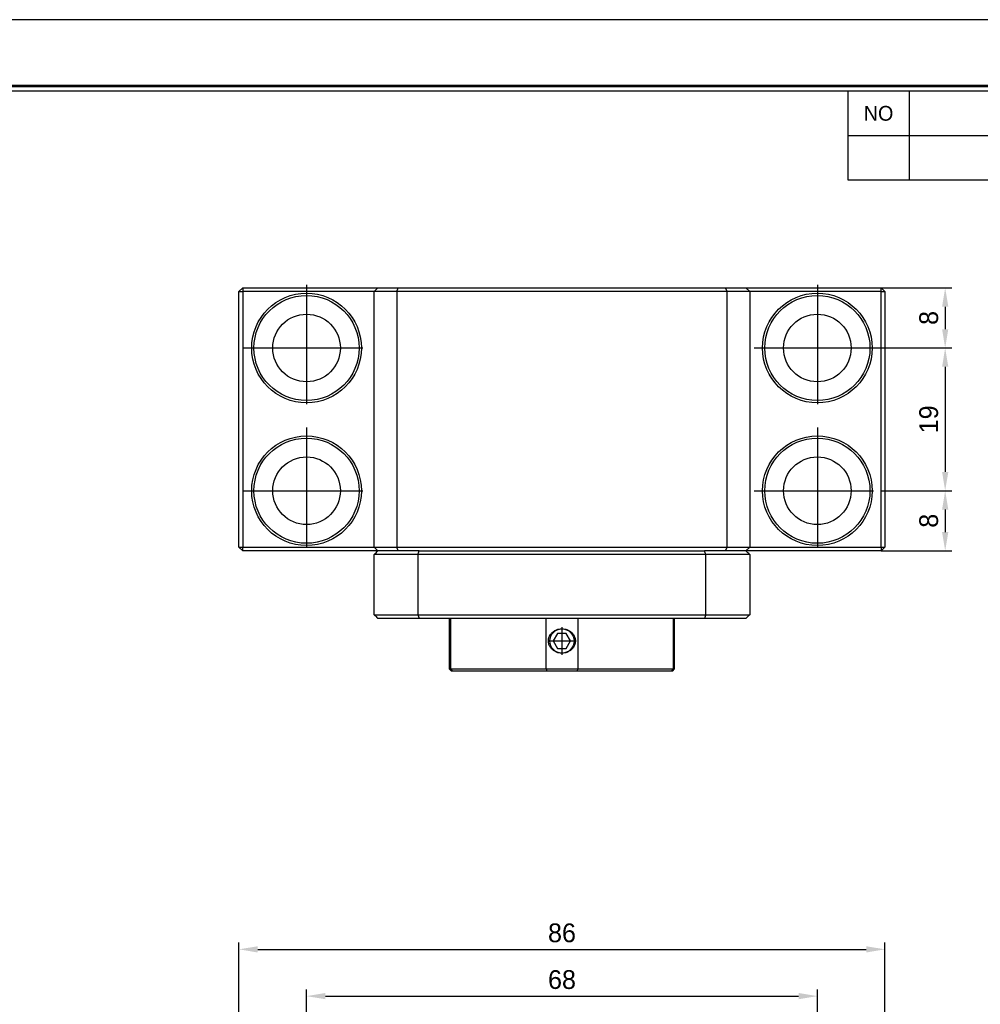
# Model space of a CAD drawing. Header units: millimetres. Extents: x 0 to 404, y 0 to 286.
# Tile 3 of 4: x 148 to 276, y 154 to 286. Entities that reach past the tile are written whole.
import ezdxf
from ezdxf.enums import TextEntityAlignment as Align

# ---------------------------------------------------------------- set-up
doc = ezdxf.new("R2010")
doc.units = ezdxf.units.MM
doc.linetypes.add('CENTER', pattern=[50.8, 31.75, -6.35, 6.35, -6.35])
doc.layers.get('DEFPOINTS').update_dxf_attribs({"linetype": 'CONTINUOUS'})
for name, color, linetype in [('center', 1, 'CENTER'), ('L1', 7, 'CONTINUOUS'), ('OUTLINE', 7, 'CONTINUOUS')]:
    doc.layers.add(name, color=color, linetype=linetype)
doc.dimstyles.get("Standard").update_dxf_attribs({"dimtxt": 2.5, "dimasz": 2.5, "dimexe": 0.9, "dimexo": 0, "dimgap": 0.9, "dimtad": 1, "dimdec": 3, "dimzin": 11, "dimdsep": 46, "dimtxsty": 'Standard', "dimcen": 0, "dimclrd": 5, "dimclre": 5, "dimclrt": 3, "dimadec": 0, "dimazin": 0, "dimtfac": 0.6, "dimtdec": 3, "dimtmove": 0, "dimatfit": 3, "dimfxl": 0, "dimtolj": 1, "dimtzin": 11, "dimarcsym": 0})

# ---------------------------------------------------------------- blocks, each defined once
blk = doc.blocks.new('표제란')
at = {"layer": 'L1', "color": 0}
blk.add_line((297, 210), (0, 210), dxfattribs=at)
at = {"layer": 'L1'}
for p, q in [((190, 203), (190, 194.336)), ((196, 203), (196, 194.336)), ((190, 198.668), (290, 198.668)), ((190, 194.336), (290, 194.336))]:
    blk.add_line(p, q, dxfattribs=at)
at = {"layer": 'L1', "const_width": 0.25}
blk.add_lwpolyline([(290.5, 6.5), (290.5, 203.5), (10, 203.5), (10, 6.5)], close=True, dxfattribs=at)
at = {"layer": 'L1'}
blk.add_lwpolyline([(290, 7), (290, 203), (10.5, 203), (10.5, 7)], close=True, dxfattribs=at)
blk.add_text('NO', height=1.444, dxfattribs=at).set_placement((193, 200.834), align=Align.MIDDLE_CENTER)
for tag, p in [('필렛', (179.25, 10.9)), ('모따기', (179.25, 8.3))]:
    blk.add_attdef(tag, text='', height=1.15, dxfattribs=at).set_placement(p, align=Align.MIDDLE_LEFT)
at = {"layer": 'OUTLINE', "ltscale": 0.5}
for tag, p, height in [('TITLE', (237.166, 24.406), 2.5), ('도번', (251.181, 15.642), 2.5), ('SCALE', (253.781, 9.553), 1.2), ('DATE', (277.02, 9.511), 1.2)]:
    blk.add_attdef(tag, p, '', height=height, dxfattribs=at)
blk = doc.blocks.new('*D39')
at = {"layer": 'DEFPOINTS', "color": 0}
for p in [(254.3, 155.58), (186.3, 128.32), (254.3, 127.24)]:
    blk.add_point(p, dxfattribs=at)
at = {"layer": 'OUTLINE', "color": 5, "lineweight": -2}
for p, q in [((186.3, 128.32), (186.3, 156.48)), ((254.3, 127.24), (254.3, 156.48)), ((188.8, 155.58), (251.8, 155.58))]:
    blk.add_line(p, q, dxfattribs=at)
at = {"layer": 'OUTLINE', "color": 5}
for points in [[(188.8, 156), (188.8, 155.17), (186.3, 155.58)], [(251.8, 156), (251.8, 155.17), (254.3, 155.58)]]:
    blk.add_solid(points, dxfattribs=at)
at = {"layer": 'OUTLINE', "color": 3, "insert": (220.3, 157.77), "char_height": 2.5, "attachment_point": 5}
blk.add_mtext('\\A1;68', dxfattribs=at)
blk = doc.blocks.new('*D40')
at = {"layer": 'DEFPOINTS', "color": 0}
for p in [(263.3, 161.81), (177.3, 126.74), (263.3, 126.74)]:
    blk.add_point(p, dxfattribs=at)
at = {"layer": 'OUTLINE', "color": 5, "lineweight": -2}
for p, q in [((177.3, 126.74), (177.3, 162.71)), ((263.3, 126.74), (263.3, 162.71)), ((179.8, 161.81), (260.8, 161.81))]:
    blk.add_line(p, q, dxfattribs=at)
at = {"layer": 'OUTLINE', "color": 5}
for points in [[(179.8, 162.22), (179.8, 161.39), (177.3, 161.81)], [(260.8, 162.22), (260.8, 161.39), (263.3, 161.81)]]:
    blk.add_solid(points, dxfattribs=at)
at = {"layer": 'OUTLINE', "color": 3, "insert": (220.3, 163.99), "char_height": 2.5, "attachment_point": 5}
blk.add_mtext('\\A1;86', dxfattribs=at)
blk = doc.blocks.new('*D46')
at = {"layer": 'DEFPOINTS', "color": 0}
for p in [(262.8, 249.86), (261.6, 241.86), (271.31, 241.86)]:
    blk.add_point(p, dxfattribs=at)
at = {"layer": 'OUTLINE', "color": 5, "lineweight": -2}
for p, q in [((262.8, 249.86), (272.21, 249.86)), ((271.31, 247.36), (271.31, 244.36)), ((261.6, 241.86), (272.21, 241.86))]:
    blk.add_line(p, q, dxfattribs=at)
at = {"layer": 'OUTLINE', "color": 5}
for points in [[(270.9, 247.36), (271.73, 247.36), (271.31, 249.86)], [(270.9, 244.36), (271.73, 244.36), (271.31, 241.86)]]:
    blk.add_solid(points, dxfattribs=at)
at = {"layer": 'OUTLINE', "color": 3, "insert": (269.13, 245.86), "char_height": 2.5, "attachment_point": 5, "rotation": 90}
blk.add_mtext('\\A1;8', dxfattribs=at)
blk = doc.blocks.new('*D47')
at = {"layer": 'DEFPOINTS', "color": 0}
for p in [(263.3, 241.86), (262.69, 222.86), (271.31, 222.86)]:
    blk.add_point(p, dxfattribs=at)
at = {"layer": 'OUTLINE', "color": 5, "lineweight": -2}
for p, q in [((263.3, 241.86), (272.21, 241.86)), ((271.31, 239.36), (271.31, 225.36)), ((262.69, 222.86), (272.21, 222.86))]:
    blk.add_line(p, q, dxfattribs=at)
at = {"layer": 'OUTLINE', "color": 5}
for points in [[(270.9, 239.36), (271.73, 239.36), (271.31, 241.86)], [(270.9, 225.36), (271.73, 225.36), (271.31, 222.86)]]:
    blk.add_solid(points, dxfattribs=at)
at = {"layer": 'OUTLINE', "color": 3, "insert": (269.13, 232.36), "char_height": 2.5, "attachment_point": 5, "rotation": 90}
blk.add_mtext('\\A1;19', dxfattribs=at)
blk = doc.blocks.new('*D48')
at = {"layer": 'DEFPOINTS', "color": 0}
for p in [(262.69, 222.86), (262.8, 214.86), (271.31, 214.86)]:
    blk.add_point(p, dxfattribs=at)
at = {"layer": 'OUTLINE', "color": 5, "lineweight": -2}
for p, q in [((262.69, 222.86), (272.21, 222.86)), ((271.31, 220.36), (271.31, 217.36)), ((262.8, 214.86), (272.21, 214.86))]:
    blk.add_line(p, q, dxfattribs=at)
at = {"layer": 'OUTLINE', "color": 5}
for points in [[(270.9, 220.36), (271.73, 220.36), (271.31, 222.86)], [(270.9, 217.36), (271.73, 217.36), (271.31, 214.86)]]:
    blk.add_solid(points, dxfattribs=at)
at = {"layer": 'OUTLINE', "color": 3, "insert": (269.13, 218.86), "char_height": 2.5, "attachment_point": 5, "rotation": 90}
blk.add_mtext('\\A1;8', dxfattribs=at)

msp = doc.modelspace()

# ---------------------------------------------------------------- linework, layer by layer
at = {"layer": 'center', "ltscale": 0.5}
for p, q in [((186.2961, 250.254), (186.2961, 233.464)), ((254.2961, 250.254), (254.2961, 233.464)), ((177.9011, 241.859), (194.6911, 241.859)), ((245.9011, 241.859), (262.6911, 241.859)), ((186.2961, 231.254), (186.2961, 214.464)), ((254.2961, 231.254), (254.2961, 214.464)), ((177.9011, 222.859), (194.6911, 222.859)), ((245.9011, 222.859), (262.6911, 222.859))]:
    msp.add_line(p, q, dxfattribs=at)
at = {"layer": 'center'}
for p, q in [((220.2961, 204.7105), (220.2961, 201.0075)), ((218.4446, 202.859), (222.1476, 202.859))]:
    msp.add_line(p, q, dxfattribs=at)
at = {"layer": 'OUTLINE'}
for p, q in [((177.7961, 249.859), (177.2961, 249.359)), ((177.2961, 249.359), (177.7961, 249.359)), ((177.2961, 215.359), (177.2961, 249.359)), ((177.7961, 249.859), (177.7961, 249.359)), ((177.7961, 249.859), (195.7961, 249.859)), ((195.2961, 249.359), (177.7961, 249.359)), ((177.7961, 249.359), (177.7961, 215.359)), ((195.7961, 249.859), (195.2961, 249.359)), ((198.2961, 249.359), (195.2961, 249.359)), ((195.2961, 215.359), (195.2961, 249.359)), ((195.7961, 249.859), (198.5032, 249.859)), ((198.2961, 249.359), (198.5032, 249.859)), ((242.2961, 249.359), (198.2961, 249.359)), ((198.2961, 249.359), (198.2961, 215.359)), ((198.5032, 249.859), (242.089, 249.859)), ((242.2961, 249.359), (242.089, 249.859)), ((242.089, 249.859), (244.7961, 249.859)), ((245.2961, 249.359), (242.2961, 249.359)), ((242.2961, 215.359), (242.2961, 249.359)), ((245.2961, 249.359), (244.7961, 249.859)), ((244.7961, 249.859), (262.7961, 249.859)), ((245.2961, 249.359), (245.2961, 215.359)), ((262.7961, 249.359), (245.2961, 249.359)), ((262.7961, 249.359), (262.7961, 249.859)), ((263.2961, 249.359), (262.7961, 249.859)), ((262.7961, 215.359), (262.7961, 249.359)), ((262.7961, 249.359), (263.2961, 249.359)), ((263.2961, 249.359), (263.2961, 215.359)), ((177.2961, 215.359), (177.7961, 215.359)), ((177.2961, 215.359), (177.7961, 214.859)), ((177.7961, 215.359), (195.2961, 215.359)), ((177.7961, 214.859), (177.7961, 215.359)), ((195.2961, 215.359), (198.2961, 215.359)), ((195.7961, 214.859), (195.2961, 215.359)), ((198.2961, 215.359), (242.2961, 215.359)), ((198.5032, 214.859), (198.2961, 215.359)), ((242.089, 214.859), (242.2961, 215.359)), ((242.2961, 215.359), (245.2961, 215.359)), ((245.2961, 215.359), (244.7961, 214.859)), ((245.2961, 215.359), (262.7961, 215.359)), ((262.7961, 215.359), (263.2961, 215.359)), ((262.7961, 215.359), (262.7961, 214.859)), ((262.7961, 214.859), (263.2961, 215.359)), ((195.7961, 214.859), (177.7961, 214.859)), ((201.1324, 214.359), (195.2961, 214.359)), ((195.2961, 206.359), (195.2961, 214.359)), ((198.5032, 214.859), (195.7961, 214.859)), ((201.3027, 214.859), (198.5032, 214.859)), ((239.4599, 214.359), (201.1324, 214.359)), ((201.1324, 214.359), (201.1324, 206.359)), ((201.3027, 214.859), (239.2896, 214.859)), ((242.089, 214.859), (239.2896, 214.859)), ((245.2961, 214.359), (239.4599, 214.359)), ((239.4599, 206.359), (239.4599, 214.359)), ((244.7961, 214.859), (242.089, 214.859)), ((262.7961, 214.859), (244.7961, 214.859)), ((245.2961, 214.359), (245.2961, 206.359)), ((195.2961, 206.359), (201.1324, 206.359)), ((198.3758, 205.859), (195.7961, 205.859)), ((201.3027, 205.859), (198.3758, 205.859)), ((201.1324, 206.359), (239.4599, 206.359)), ((239.2896, 205.859), (201.3027, 205.859)), ((205.2961, 205.859), (205.2961, 199.159)), ((205.4469, 205.859), (205.4469, 199.159)), ((218.1748, 199.159), (218.1748, 205.859)), ((222.4175, 205.859), (222.4175, 199.159)), ((235.1454, 199.159), (235.1454, 205.859)), ((235.2961, 199.159), (235.2961, 205.859)), ((242.2164, 205.859), (239.2896, 205.859)), ((239.4599, 206.359), (245.2961, 206.359)), ((244.7961, 205.859), (242.2164, 205.859)), ((219.7188, 203.859), (219.1414, 202.859)), ((220.8735, 203.859), (219.7188, 203.859)), ((221.4508, 202.859), (220.8735, 203.859)), ((219.1414, 202.859), (219.7188, 201.859)), ((219.7188, 201.859), (220.8735, 201.859)), ((220.8735, 201.859), (221.4508, 202.859)), ((205.2961, 199.159), (205.5961, 198.859)), ((205.2961, 199.159), (205.4469, 199.159)), ((205.4469, 199.159), (218.1748, 199.159)), ((205.7301, 198.859), (205.5961, 198.859)), ((218.3158, 198.859), (205.7301, 198.859)), ((218.1748, 199.159), (222.4175, 199.159)), ((222.2764, 198.859), (218.3158, 198.859)), ((234.8621, 198.859), (222.2764, 198.859)), ((222.4175, 199.159), (235.1454, 199.159)), ((234.9961, 198.859), (234.8621, 198.859)), ((234.9961, 198.859), (235.2961, 199.159)), ((235.1454, 199.159), (235.2961, 199.159))]:
    msp.add_line(p, q, dxfattribs=at)
for centre, radius in [((186.2961, 241.859), 7.3), ((254.2961, 241.859), 7.3), ((186.2961, 241.859), 7), ((254.2961, 241.859), 7), ((186.2961, 241.859), 4.5), ((254.2961, 241.859), 4.5), ((186.2961, 222.859), 7.3), ((186.2961, 222.859), 7), ((254.2961, 222.859), 7.3), ((254.2961, 222.859), 7), ((186.2961, 222.859), 4.5), ((254.2961, 222.859), 4.5), ((220.2961, 202.859), 1.61)]:
    msp.add_circle(centre, radius, dxfattribs=at)
for points in [[(195.2961, 214.359), (195.4628, 214.5257), (195.6295, 214.6924), (195.7961, 214.859)], [(201.1324, 214.359), (201.1889, 214.5257), (201.2457, 214.6924), (201.3027, 214.859)], [(239.4599, 214.359), (239.4034, 214.5257), (239.3466, 214.6924), (239.2896, 214.859)], [(245.2961, 214.359), (245.1294, 214.5257), (244.9628, 214.6924), (244.7961, 214.859)], [(195.2961, 206.359), (195.4628, 206.1923), (195.6295, 206.0256), (195.7961, 205.859)], [(201.1324, 206.359), (201.1889, 206.1923), (201.2457, 206.0256), (201.3027, 205.859)], [(239.4599, 206.359), (239.4034, 206.1923), (239.3466, 206.0256), (239.2896, 205.859)], [(245.2961, 206.359), (245.1294, 206.1923), (244.9628, 206.0256), (244.7961, 205.859)], [(205.4469, 199.159), (205.5412, 199.059), (205.6356, 198.959), (205.7301, 198.859)], [(218.1748, 199.159), (218.222, 199.059), (218.269, 198.959), (218.3158, 198.859)], [(222.4175, 199.159), (222.3703, 199.059), (222.3233, 198.959), (222.2764, 198.859)], [(235.1454, 199.159), (235.0511, 199.059), (234.9567, 198.959), (234.8621, 198.859)]]:
    msp.add_open_spline(points, degree=3, dxfattribs=at)
for points, knots in [([(219.4641, 204.2839), (219.5894, 204.357), (219.7257, 204.414), (220.005, 204.4895), (220.152, 204.5091), (220.4419, 204.5089), (220.5872, 204.4897), (220.8688, 204.4133), (221.0022, 204.3574), (221.1282, 204.2839)], [0, 0, 0, 0, 0.25, 0.25, 0.5, 0.5, 0.75, 0.75, 1, 1, 1, 1]), ([(219.4641, 201.4341), (219.3275, 201.4987), (219.1977, 201.5805), (218.9662, 201.7714), (218.861, 201.8836), (218.6876, 202.1306), (218.6192, 202.2643), (218.5237, 202.5547), (218.4993, 202.704), (218.4983, 203.1594), (218.5995, 203.4612), (218.8599, 203.8332), (218.9658, 203.9464), (219.2002, 204.1394), (219.3275, 204.2193), (219.4641, 204.2839)], [0, 0, 0, 0, 0.125, 0.125, 0.25, 0.25, 0.375, 0.375, 0.5, 0.5, 0.75, 0.75, 0.875, 0.875, 1, 1, 1, 1]), ([(221.1282, 204.2839), (221.264, 204.2197), (221.3939, 204.1381), (221.6268, 203.946), (221.7295, 203.8367), (221.9042, 203.5885), (221.9733, 203.4526), (222.0676, 203.1666), (222.0929, 203.0134), (222.0937, 202.7118), (222.0692, 202.5585), (221.9759, 202.271), (221.9061, 202.1331), (221.7329, 201.8854), (221.6278, 201.773), (221.3946, 201.5804), (221.2656, 201.4991), (221.1282, 201.4341)], [0, 0, 0, 0, 0.125, 0.125, 0.25, 0.25, 0.375, 0.375, 0.5, 0.5, 0.625, 0.625, 0.75, 0.75, 0.875, 0.875, 1, 1, 1, 1]), ([(221.1282, 201.4341), (221.0023, 201.3606), (220.869, 201.3048), (220.5878, 201.2285), (220.4419, 201.2089), (220.1486, 201.2091), (220.0052, 201.2284), (219.7248, 201.3043), (219.5889, 201.3613), (219.4641, 201.4341)], [0, 0, 0, 0, 0.25, 0.25, 0.5, 0.5, 0.75, 0.75, 1, 1, 1, 1])]:
    msp.add_open_spline(points, degree=3, knots=knots, dxfattribs=at)

# ---------------------------------------------------------------- block references
at = {"layer": 'OUTLINE', "xscale": 1.3598171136, "yscale": 1.3598171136, "zscale": 1.3598171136}
msp.add_blockref('표제란', (0, 0), dxfattribs=at)

# ---------------------------------------------------------------- dimensions: what is measured, and where the dimension line sits
at = {"layer": 'OUTLINE'}
for base, p1, p2, picture, middle in [((271.3126, 241.859), (262.7961, 249.859), (261.5961, 241.859), '*D46', (269.1309, 245.859)), ((271.3126, 222.859), (263.2961, 241.859), (262.6911, 222.859), '*D47', (269.1276, 232.359)), ((271.3126, 214.859), (262.6911, 222.859), (262.7961, 214.859), '*D48', (269.1309, 218.859))]:
    dim = msp.add_linear_dim(base=base, p1=p1, p2=p2, angle=90, dimstyle='Standard', dxfattribs=at)
    dim.commit()
    dim.dimension.update_dxf_attribs({"geometry": picture, "text_midpoint": middle})
for base, p1, p2, picture, middle in [((263.2961, 161.8069), (177.2961, 126.7444), (263.2961, 126.7444), '*D40', (220.2961, 163.9885)), ((254.2961, 155.5844), (186.2961, 128.3227), (254.2961, 127.2444), '*D39', (220.2961, 157.7661))]:
    dim = msp.add_linear_dim(base=base, p1=p1, p2=p2, dimstyle='Standard', dxfattribs=at)
    dim.commit()
    dim.dimension.update_dxf_attribs({"geometry": picture, "text_midpoint": middle})

doc.saveas('drawing.dxf')
